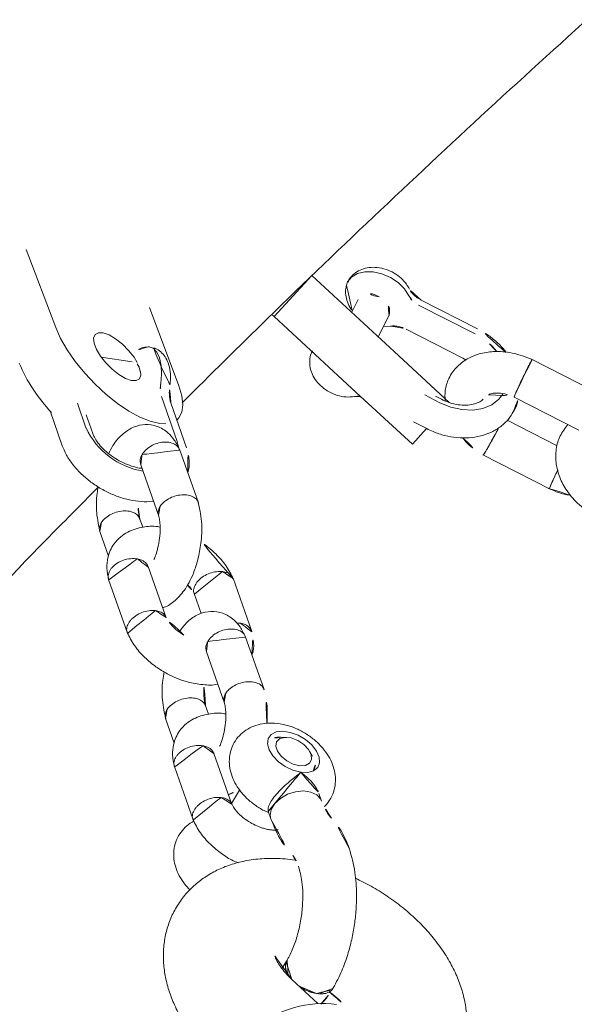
# Model space of a CAD drawing. Extents: x 5459245 to 5462690, y 5971016 to 5972523.
# Tile 127 of 136: x 5462451.9864 to 5462452.0661, y 5972213.7708 to 5972213.9122. Entities that reach past the tile are written whole.
import ezdxf

# ---------------------------------------------------------------- set-up
doc = ezdxf.new("R2010")
doc.units = 0
doc.layers.add('A_MAŁA ARCHITEKTURA', color=195, linetype='CONTINUOUS', lineweight=9)

# ---------------------------------------------------------------- blocks, each defined once
blk = doc.blocks.new('A$C43995eb0')
at = {"layer": 'A_MAŁA ARCHITEKTURA', "linetype": 'Continuous'}
for p, q in [((1632.18, -891.42), (1630.8, -896.33)), ((1535.8, -895.38), (1535.8, -906.23)), ((1541.79, -905.95), (1541.79, -895.51)), ((1551.21, -906.17), (1551.21, -895.32)), ((1545.21, -897.25), (1545.21, -905.33)), ((1606.04, -904.19), (1605.25, -905.02)), ((1605.86, -904.41), (1606.04, -904.19)), ((1615.3, -903.62), (1615.44, -904.06)), ((1602.73, -907.2), (1602.6, -907.2)), ((1600.89, -908.27), (1600.46, -908.93)), ((1610.84, -910.35), (1611.64, -909.51)), ((1600.2, -912.86), (1600.54, -913.58)), ((1540.18, -915.08), (1540.21, -914.52)), ((1546.71, -913.91), (1543.8, -924.3)), ((1535.46, -915.08), (1535.46, -924.19)), ((1536.28, -915.08), (1536.28, -924.19)), ((1540.18, -924.19), (1540.18, -915.08)), ((1546.82, -915.08), (1546.82, -916.07)), ((1547.37, -917.53), (1547.37, -915.08)), ((1554.45, -915.91), (1551.51, -926.45)), ((1551.55, -917.18), (1551.55, -915.08)), ((1554.45, -915.91), (1551.55, -915.1)), ((1602.08, -914.87), (1602.22, -914.88)), ((1612.36, -915.42), (1606.98, -921.07)), ((1609.99, -915.4), (1612.24, -915.54)), ((1595.55, -918.83), (1589.96, -924.72)), ((1611.26, -925.28), (1616.86, -919.39)), ((1594.47, -928.68), (1599.86, -923.01)), ((1543.8, -924.3), (1539.48, -939.77)), ((1588.94, -924.18), (1583.34, -930.07)), ((1602.33, -924.35), (1601.37, -925.37)), ((1542.97, -927.28), (1539.51, -927.28)), ((1541.3, -927.28), (1540.8, -926.39)), ((1551.51, -926.45), (1547.19, -941.92)), ((1605.67, -929.55), (1608.26, -926.82)), ((1539.51, -932.28), (1541.57, -932.28)), ((1587.83, -934.05), (1589.94, -931.83)), ((1592.76, -936.04), (1587.38, -941.69)), ((1547.19, -941.92), (1539.48, -939.77)), ((1575.95, -939.45), (1570.35, -945.34)), ((1591.65, -945.9), (1597.25, -940.01)), ((1547.19, -941.92), (1547.1, -942.23)), ((1574.86, -949.3), (1580.25, -943.63)), ((1569.7, -944.56), (1565, -949.5)), ((1582.73, -944.97), (1581.76, -945.99)), ((1569.49, -946.15), (1564.79, -951.09)), ((1566.81, -947.6), (1566.61, -947.53)), ((1586.07, -950.17), (1588.66, -947.44)), ((1554.2, -958.45), (1562.28, -949.58)), ((1562.26, -957.14), (1563.69, -961.39)), ((1574.02, -957.47), (1572.06, -959.53)), ((1571.13, -961.44), (1573.72, -958.72)), ((1573.9, -964.42), (1577.56, -960.58)), ((1562.88, -969.15), (1554.8, -978.02))]:
    blk.add_line(p, q, dxfattribs=at)
at = {"layer": 'A_MAŁA ARCHITEKTURA', "linetype": 'Continuous', "flags": 128}
for points in [[(1611.66, -909.5), (1611.23, -909.83), (1610.41, -910.08), (1609.43, -910.02), (1608.39, -909.64), (1607.4, -908.99), (1606.55, -908.13), (1605.92, -907.15), (1605.58, -906.14), (1605.56, -905.19), (1605.86, -904.41)], [(1547.37, -915.08), (1547.23, -913.41), (1546.82, -911.82), (1546.16, -910.4), (1545.28, -909.21), (1544.23, -908.32), (1543.05, -907.77), (1542.14, -907.59)], [(1603.72, -908.74), (1603.28, -907.82), (1602.69, -907.18), (1602.01, -906.87), (1601.28, -906.94), (1600.58, -907.36), (1599.98, -908.1), (1599.51, -909.1), (1599.23, -910.27), (1599.16, -911.5), (1599.3, -912.68), (1599.65, -913.72), (1600.17, -914.51), (1600.82, -914.98), (1601.53, -915.11), (1602.25, -914.86), (1602.91, -914.27), (1603.45, -913.39), (1603.83, -912.29), (1604.01, -911.08), (1603.97, -909.86), (1603.72, -908.74)], [(1602.96, -912.28), (1602.55, -913.1), (1602, -913.64), (1601.39, -913.82), (1600.79, -913.61), (1600.3, -913.05), (1599.97, -912.21), (1599.86, -911.2), (1599.97, -910.17), (1600.29, -909.24), (1600.78, -908.54), (1601.37, -908.18), (1601.98, -908.19), (1602.53, -908.58), (1602.95, -909.29), (1603.17, -910.24), (1603.18, -911.28), (1602.96, -912.28)], [(1535.71, -926.05), (1535.13, -927.07), (1534.75, -928.28), (1534.59, -929.59), (1534.68, -930.92), (1535, -932.17), (1535.53, -933.25), (1536.24, -934.08), (1537.07, -934.6), (1537.96, -934.78), (1538.47, -934.72)], [(1570.49, -945.35), (1570.41, -945.4), (1569.49, -946.15)], [(1562.28, -949.58), (1563.37, -948.54), (1564.44, -947.83), (1565.44, -947.47), (1566.37, -947.47), (1566.8, -947.61)], [(1567.98, -948.77), (1568.34, -949.58), (1568.68, -950.92), (1568.82, -952.52), (1568.78, -954.32), (1568.55, -956.28), (1568.13, -958.33), (1567.55, -960.41), (1566.82, -962.46), (1565.96, -964.42), (1564.99, -966.22), (1563.96, -967.82), (1562.88, -969.15)], [(1563.16, -952.06), (1561.93, -952.56), (1560.85, -953.19), (1559.98, -953.89), (1559.4, -954.62), (1559.14, -955.32), (1559.23, -955.95), (1559.28, -956.04)], [(1562.98, -955.49), (1562.5, -955.89), (1562.18, -956.35)], [(1562.96, -955.4), (1563.42, -955.14), (1563.97, -955.09), (1564.41, -955.39), (1564.71, -956.01), (1564.83, -956.9)], [(1564.83, -956.9), (1564.77, -957.99), (1564.53, -959.2), (1564.13, -960.42), (1563.61, -961.55), (1563.01, -962.5), (1562.37, -963.21), (1561.75, -963.6), (1561.19, -963.65), (1560.75, -963.35), (1560.46, -962.73), (1560.33, -961.84), (1560.4, -960.74), (1560.63, -959.54), (1561.03, -958.32), (1561.55, -957.19), (1562.02, -956.43)]]:
    blk.add_lwpolyline(points, dxfattribs=at)
at = {"layer": 'A_MAŁA ARCHITEKTURA', "linetype": 'Continuous'}
for centre, radius, start, end in [((1645.72, -883.61), 15.61, 200.2455, 244.8007), ((1602.6, -909.1), 1.9, 85.5614, 153.938), ((1545.75, -915.01), 9.47, 155.9449, 180.4174), ((1602.4, -912.9), 1.98, 200.1157, 265.1438), ((1533.14, -924.26), 3.14, 325.1814, 1.3039), ((1540.02, -929.44), 2.22, 103.2311, 188.8647), ((1540.02, -930.12), 2.22, 171.1353, 256.7689), ((1564.91, -951.9), 11.14, 322.2604, 17.3021), ((1561.92, -948.1), 4.14, 287.3261, 313.8269), ((1551.98, -956.46), 23.32, 319.8314, 340.7748)]:
    blk.add_arc(centre, radius, start, end, dxfattribs=at)
for points, knots in [([(768.63, -596.05), (771.65, -599.17), (780.31, -608.14), (794.77, -622.76), (812.06, -639.86), (829.56, -656.71), (847.24, -673.32), (865.1, -689.7), (883.15, -705.82), (901.38, -721.7), (919.78, -737.33), (938.36, -752.71), (957.11, -767.84), (976.03, -782.7), (995.11, -797.31), (1014.36, -811.66), (1033.77, -825.75), (1053.33, -839.57), (1073.05, -853.12), (1092.91, -866.4), (1112.93, -879.41), (1133.09, -892.15), (1153.39, -904.61), (1173.83, -916.79), (1194.41, -928.7), (1215.11, -940.32), (1235.95, -951.66), (1256.91, -962.72), (1277.99, -973.49), (1299.2, -983.97), (1320.52, -994.16), (1341.95, -1004.07), (1363.49, -1013.68), (1385.14, -1022.99), (1406.89, -1032.01), (1428.74, -1040.74), (1450.68, -1049.16), (1472.72, -1057.29), (1494.85, -1065.11), (1517.06, -1072.64), (1539.36, -1079.86), (1561.73, -1086.78), (1584.18, -1093.39), (1606.7, -1099.69), (1629.3, -1105.69), (1651.95, -1111.39), (1674.67, -1116.77), (1697.45, -1121.84), (1720.28, -1126.61), (1743.17, -1131.06), (1766.1, -1135.2), (1789.08, -1139.03), (1812.09, -1142.55), (1835.15, -1145.75), (1858.24, -1148.64), (1881.36, -1151.22), (1904.5, -1153.48), (1927.67, -1155.42), (1950.86, -1157.05), (1974.07, -1158.37), (1997.29, -1159.37), (2019.69, -1160.04), (2034.36, -1160.25), (2041.28, -1160.34)], [0, 0, 0, 0, 0.008859, 0.025435, 0.04201, 0.058584, 0.075158, 0.09173, 0.108302, 0.124873, 0.141442, 0.158011, 0.174578, 0.191145, 0.20771, 0.224275, 0.240838, 0.257401, 0.273962, 0.290523, 0.307082, 0.32364, 0.340197, 0.356754, 0.373309, 0.389863, 0.406416, 0.422968, 0.439519, 0.456068, 0.472617, 0.489165, 0.505712, 0.522258, 0.538803, 0.555347, 0.57189, 0.588432, 0.604973, 0.621513, 0.638052, 0.654591, 0.671129, 0.687665, 0.704202, 0.720737, 0.737272, 0.753806, 0.770339, 0.786872, 0.803404, 0.819936, 0.836467, 0.852998, 0.869528, 0.886058, 0.902587, 0.919116, 0.935645, 0.952174, 0.968702, 0.98523, 1, 1, 1, 1]), ([(1564.16, -948.04), (1558.73, -946.25), (1546.18, -942.13), (1526.6, -935.3), (1505.39, -927.62), (1484.28, -919.63), (1463.27, -911.35), (1442.35, -902.77), (1421.53, -893.89), (1400.81, -884.72), (1380.21, -875.26), (1359.71, -865.5), (1339.33, -855.46), (1319.07, -845.13), (1298.93, -834.52), (1278.92, -823.61), (1262.16, -814.24), (1252.13, -808.39), (1248.67, -806.38)], [0, 0, 0, 0, 0.049787, 0.115236, 0.180681, 0.246123, 0.31156, 0.376992, 0.44242, 0.507844, 0.573263, 0.638677, 0.704087, 0.769492, 0.834892, 0.900288, 0.965678, 1, 1, 1, 1]), ([(1630.86, -869.6), (1630.65, -869.6), (1629.78, -869.59), (1628.24, -869.86), (1626.31, -870.43), (1624.46, -871.29), (1622.7, -872.42), (1621.05, -873.81), (1619.52, -875.46), (1618.12, -877.37), (1616.88, -879.51), (1615.82, -881.85), (1614.96, -884.34), (1614.31, -886.94), (1613.88, -889.6), (1613.65, -892.24), (1613.68, -893.98), (1613.69, -894.83)], [0, 0, 0, 0, 0.019076, 0.082346, 0.145431, 0.209122, 0.274173, 0.341243, 0.410751, 0.482688, 0.556524, 0.631408, 0.706419, 0.781201, 0.855733, 0.930166, 1, 1, 1, 1]), ([(1541.79, -897.29), (1542.44, -897.4), (1543.74, -897.64), (1545.78, -897.23), (1547.52, -896.35), (1549.02, -895.02), (1550.3, -893.28), (1551.37, -890.85), (1551.57, -888.94), (1551.68, -887.94)], [0, 0, 0, 0, 0.132323, 0.265852, 0.413285, 0.52432, 0.661017, 0.822137, 1, 1, 1, 1]), ([(1629.93, -890.74), (1629.96, -890.52), (1630.07, -889.8), (1630.34, -888.82), (1630.59, -888.15), (1630.69, -887.89)], [0, 0, 0, 0, 0.206109, 0.685622, 1, 1, 1, 1]), ([(1629.51, -890.51), (1628.6, -890.47), (1626.92, -890.41), (1624.36, -890.71), (1622.05, -891.19), (1619.94, -891.8), (1617.81, -892.59), (1615.43, -893.7), (1612.69, -895.33), (1611.16, -896.74), (1610.32, -897.51)], [0, 0, 0, 0, 0.138839, 0.2595, 0.362362, 0.460953, 0.555443, 0.668243, 0.818985, 1, 1, 1, 1]), ([(1632.08, -891.01), (1631.76, -890.91), (1630.8, -890.61), (1629.7, -890.53), (1628.97, -890.47)], [0, 0, 0, 0, 0.3371931, 1, 1, 1, 1]), ([(1630.98, -892.25), (1630.84, -891.91), (1630.55, -891.23), (1629.91, -890.62), (1629.45, -890.55), (1629.23, -890.51)], [0, 0, 0, 0, 0.350413, 0.700826, 1, 1, 1, 1]), ([(1629.26, -890.52), (1629.31, -890.51), (1629.62, -890.47), (1630.14, -890.82), (1630.68, -891.46), (1630.9, -892.03), (1630.98, -892.25)], [0, 0, 0, 0, 0.067192, 0.422386, 0.77763, 1, 1, 1, 1]), ([(1551.22, -895.59), (1551.16, -894.5), (1551.09, -893.33), (1550.66, -892.33), (1550.62, -892.25)], [0, 0, 0, 0, 0.925924, 1, 1, 1, 1]), ([(1630.98, -892.25), (1631.08, -892.63), (1631.27, -893.4), (1631.3, -894.41), (1631.19, -894.91), (1631.17, -895.01)], [0, 0, 0, 0, 0.450165, 0.900331, 1, 1, 1, 1]), ([(1631.15, -895.06), (1631.2, -894.79), (1631.31, -894.09), (1631.22, -893.09), (1631.05, -892.48), (1630.98, -892.25)], [0, 0, 0, 0, 0.283079, 0.724, 1, 1, 1, 1]), ([(1548.27, -895.61), (1548.48, -895.6), (1549.02, -895.59), (1549.77, -895.56), (1550.24, -895.54), (1550.42, -895.53), (1550.43, -895.53)], [0, 0, 0, 0, 0.255876, 0.670326, 0.983449, 1, 1, 1, 1]), ([(1551.17, -895.45), (1551.18, -895.46), (1551.22, -895.47), (1550.95, -895.5), (1550.62, -895.52), (1550.44, -895.53), (1550.43, -895.53)], [0, 0, 0, 0, 0.189122, 0.640773, 0.981961, 1, 1, 1, 1]), ([(1630.77, -896.43), (1630.68, -896.65), (1630.44, -897.23), (1629.85, -897.85), (1629.22, -898.23), (1628.84, -898.16), (1628.72, -898.14)], [0, 0, 0, 0, 0.186077, 0.51127, 0.836412, 1, 1, 1, 1]), ([(1630.8, -896.33), (1630.73, -896.56), (1630.53, -897.22), (1630.15, -898.18), (1629.67, -899.09), (1629.23, -899.72), (1628.9, -900.06), (1628.86, -900.09), (1628.84, -900.1)], [0, 0, 0, 0, 0.096235, 0.283498, 0.466834, 0.646182, 0.824237, 1, 1, 1, 1]), ([(1610.32, -897.51), (1609.67, -898.27), (1608.48, -899.63), (1607.87, -901.12), (1607.59, -901.78)], [0, 0, 0, 0, 0.554463, 1, 1, 1, 1]), ([(1628.72, -898.17), (1628.94, -898.17), (1629.42, -898.15), (1630.13, -897.63), (1630.5, -896.99), (1630.69, -896.68)], [0, 0, 0, 0, 0.303324, 0.653188, 1, 1, 1, 1]), ([(1615.87, -902.9), (1616.41, -902.4), (1617.27, -901.61), (1619.05, -900.54), (1620.78, -899.71), (1622.79, -898.98), (1624.92, -898.45), (1627.02, -898.15), (1628.23, -898.19), (1628.83, -898.21)], [0, 0, 0, 0, 0.191092, 0.306356, 0.433546, 0.570415, 0.713442, 0.858177, 1, 1, 1, 1]), ([(1628.64, -898.19), (1629.16, -898.24), (1629.76, -898.29), (1630, -898.35), (1630.03, -898.36)], [0, 0, 0, 0, 0.879963, 1, 1, 1, 1]), ([(1615.44, -904.06), (1615.62, -904.51), (1616.1, -905.79), (1617.09, -907.77), (1618.44, -909.8), (1619.92, -911.52), (1621.49, -912.92), (1623.18, -914.06), (1625.03, -914.96), (1627.01, -915.58), (1629.08, -915.88), (1631.13, -915.85), (1633.13, -915.51), (1635.06, -914.88), (1636.9, -913.98), (1638.63, -912.81), (1640.27, -911.38), (1641.78, -909.69), (1643.16, -907.74), (1644.37, -905.57), (1645.41, -903.21), (1645.93, -901.52), (1646.2, -900.67)], [0, 0, 0, 0, 0.032293, 0.090217, 0.148457, 0.199061, 0.247929, 0.295264, 0.34143, 0.39137, 0.439911, 0.487442, 0.534435, 0.581386, 0.628876, 0.677458, 0.727604, 0.779586, 0.833339, 0.888417, 0.944176, 1, 1, 1, 1]), ([(1607.58, -901.81), (1607.47, -902.11), (1607.2, -902.79), (1606.45, -903.69), (1606.02, -904.21)], [0, 0, 0, 0, 0.433465, 1, 1, 1, 1]), ([(1606.57, -903.49), (1606.52, -903.46), (1606.06, -903.26), (1605.1, -903.16), (1603.81, -903.25), (1602.61, -903.66), (1601.54, -904.3), (1600.61, -905.15), (1599.8, -906.23), (1599.15, -907.51), (1598.68, -908.97), (1598.42, -910.54), (1598.4, -912.15), (1598.62, -913.77), (1599.09, -915.25), (1599.77, -916.53), (1600.62, -917.57), (1601.62, -918.37), (1602.75, -918.92), (1603.98, -919.21), (1605.25, -919.19), (1606.48, -918.87), (1607.59, -918.29), (1608.56, -917.5), (1609.41, -916.49), (1610.11, -915.27), (1610.64, -913.86), (1610.95, -912.31), (1611.06, -911.07), (1610.98, -910.39), (1610.96, -910.23)], [0, 0, 0, 0, 0.004567, 0.04237, 0.07816, 0.112624, 0.146835, 0.1819, 0.218798, 0.257993, 0.298925, 0.340337, 0.382093, 0.424652, 0.468636, 0.507868, 0.544988, 0.580412, 0.614876, 0.648952, 0.685183, 0.71994, 0.754107, 0.788811, 0.825089, 0.863618, 0.904154, 0.945488, 0.987106, 1, 1, 1, 1]), ([(1614.9, -904.3), (1614.96, -904.15), (1615.09, -903.81), (1615.59, -903.23), (1615.87, -902.9)], [0, 0, 0, 0, 0.43292, 1, 1, 1, 1]), ([(1611.66, -909.5), (1612.44, -908.57), (1613.85, -906.89), (1614.57, -905.12), (1614.89, -904.33)], [0, 0, 0, 0, 0.55695, 1, 1, 1, 1]), ([(1535.79, -905.97), (1535.9, -907.03), (1536.12, -909.01), (1537.19, -911.49), (1538.43, -913.2), (1539.85, -914.45), (1541.57, -915.33), (1543.57, -915.62), (1545.42, -915.33), (1546.36, -914.77), (1546.79, -914.51)], [0, 0, 0, 0, 0.167219, 0.314395, 0.437354, 0.534616, 0.661991, 0.793249, 0.905252, 1, 1, 1, 1]), ([(1535.84, -906.1), (1535.83, -906.11), (1535.8, -906.12), (1536.12, -906.13), (1536.63, -906.14), (1537.3, -906.14), (1538.08, -906.13), (1539.11, -906.1), (1540.1, -906.07), (1540.69, -906.04), (1540.97, -906.03), (1541, -906.03), (1541.01, -906.03)], [0, 0, 0, 0, 0.0622425, 0.2030563, 0.3438432, 0.4134693, 0.5542385, 0.6950137, 0.8358396, 0.9766649, 0.9943751, 1, 1, 1, 1]), ([(1541.79, -905.95), (1541.76, -905.96), (1541.69, -905.98), (1541.31, -906.01), (1541.06, -906.02), (1541.02, -906.03), (1541.01, -906.03)], [0, 0, 0, 0, 0.461627, 0.923408, 0.981559, 1, 1, 1, 1]), ([(1543.72, -905.1), (1543.64, -905.09), (1543.09, -905.03), (1542.43, -905.1), (1541.88, -905.3), (1541.79, -905.33)], [0, 0, 0, 0, 0.111973, 0.85554, 1, 1, 1, 1]), ([(1543.2, -909.38), (1543.17, -909.37), (1543.1, -909.35), (1542.73, -909), (1542.36, -908.4), (1541.94, -907.34), (1541.84, -906.35), (1541.79, -905.8)], [0, 0, 0, 0, 0.099578, 0.250054, 0.445309, 0.690614, 1, 1, 1, 1]), ([(1551.55, -915.08), (1551.54, -914.74), (1551.52, -913.81), (1551.28, -912.29), (1550.76, -910.59), (1549.99, -909.03), (1548.99, -907.65), (1547.79, -906.52), (1546.44, -905.7), (1545.06, -905.19), (1544.14, -905.13), (1543.72, -905.1)], [0, 0, 0, 0, 0.066807, 0.186502, 0.306841, 0.427782, 0.548973, 0.669538, 0.78821, 0.903952, 1, 1, 1, 1]), ([(1546.69, -905.91), (1546.77, -905.92), (1547.12, -905.92), (1547.88, -905.93), (1548.9, -905.96), (1549.77, -905.99), (1550.24, -906.02), (1550.42, -906.03), (1550.43, -906.03)], [0, 0, 0, 0, 0.063125, 0.309869, 0.556669, 0.803588, 0.990139, 1, 1, 1, 1]), ([(1550.36, -909.9), (1550.51, -909.57), (1551.05, -908.35), (1551.15, -906.95), (1551.22, -905.92)], [0, 0, 0, 0, 0.267548, 1, 1, 1, 1]), ([(1551.17, -906.1), (1551.18, -906.1), (1551.22, -906.09), (1550.95, -906.06), (1550.62, -906.04), (1550.44, -906.03), (1550.43, -906.03)], [0, 0, 0, 0, 0.190907, 0.641564, 0.982001, 1, 1, 1, 1]), ([(1603.72, -908.74), (1603.72, -908.73), (1603.76, -908.53), (1603.89, -907.82), (1604.22, -906.61), (1604.72, -905.68), (1605.1, -905.18), (1605.2, -905.1), (1605.27, -905.04)], [0, 0, 0, 0, 0.002961, 0.147065, 0.517215, 0.889333, 0.924124, 1, 1, 1, 1]), ([(1610.8, -910.31), (1610.74, -910.39), (1610.59, -910.58), (1610, -910.65), (1609.25, -910.63), (1608.41, -910.5), (1607.27, -910.19), (1606.11, -909.77), (1604.96, -909.27), (1604.19, -908.92), (1603.8, -908.77), (1603.72, -908.74), (1603.72, -908.74)], [0, 0, 0, 0, 0.094151, 0.231241, 0.279916, 0.401241, 0.522363, 0.648642, 0.790225, 0.954875, 0.998696, 1, 1, 1, 1]), ([(1612.53, -907.86), (1612.52, -907.86), (1612.51, -907.86), (1612.68, -908.04), (1612.89, -908.4), (1613.11, -908.92), (1613.27, -909.51), (1613.39, -910.16), (1613.47, -910.95), (1613.47, -911.97), (1613.31, -913.2), (1612.92, -914.56), (1612.47, -915.22), (1612.22, -915.58)], [0, 0, 0, 0, 0.046979, 0.123216, 0.213995, 0.299074, 0.372544, 0.433202, 0.501556, 0.593227, 0.707286, 0.842145, 1, 1, 1, 1]), ([(1536.63, -909.89), (1536.58, -909.97), (1536.26, -910.54), (1535.88, -911.75), (1535.52, -913.42), (1535.48, -914.54), (1535.46, -915.08)], [0, 0, 0, 0, 0.0541911, 0.3795915, 0.7072421, 1, 1, 1, 1]), ([(1544.09, -909.8), (1544.17, -909.83), (1544.44, -909.89), (1544.95, -910.24), (1545.57, -910.88), (1546.13, -911.78), (1546.55, -912.89), (1546.79, -914.02), (1546.81, -914.77), (1546.82, -915.08)], [0, 0, 0, 0, 0.07372, 0.235494, 0.390444, 0.555643, 0.718873, 0.881788, 1, 1, 1, 1]), ([(1616.8, -919.46), (1617.22, -918.88), (1618.05, -917.76), (1618.87, -915.68), (1619.31, -913.62), (1619.52, -911.98), (1619.42, -911.09), (1619.39, -910.83)], [0, 0, 0, 0, 0.258987, 0.499194, 0.717679, 0.916167, 1, 1, 1, 1]), ([(1611.29, -916.54), (1611.25, -916.49), (1610.89, -916.04), (1610.35, -915.81), (1609.87, -915.6)], [0, 0, 0, 0, 0.117353, 1, 1, 1, 1]), ([(1612.33, -915.51), (1612.23, -915.63), (1612, -915.93), (1611.96, -916.56), (1612.07, -917.04), (1612.15, -917.26), (1612.15, -917.27)], [0, 0, 0, 0, 0.287995, 0.684556, 0.984163, 1, 1, 1, 1]), ([(1616.97, -919.2), (1617.04, -919.26), (1617.43, -919.58), (1618.29, -919.95), (1619.51, -920.24), (1620.78, -920.22), (1622.01, -919.9), (1623.12, -919.33), (1624.09, -918.53), (1624.93, -917.52), (1625.6, -916.41), (1625.88, -915.58), (1626.01, -915.21)], [0, 0, 0, 0, 0.0242238, 0.1311257, 0.2368293, 0.3492126, 0.457026, 0.5630107, 0.6706576, 0.7831889, 0.9027033, 1, 1, 1, 1]), ([(1599.68, -916.26), (1599, -916.56), (1597.34, -917.3), (1596.16, -918.32), (1595.46, -918.92)], [0, 0, 0, 0, 0.40574, 1, 1, 1, 1]), ([(1616.84, -919.34), (1616.77, -919.44), (1616.57, -919.72), (1616.1, -919.87), (1615.59, -919.9), (1615.18, -919.86), (1614.61, -919.71), (1613.87, -919.36), (1613.07, -918.72), (1612.49, -918), (1612.24, -917.5), (1612.16, -917.28), (1612.15, -917.27)], [0, 0, 0, 0, 0.0795911, 0.2261799, 0.2986716, 0.3711573, 0.443643, 0.5901934, 0.7367607, 0.8833823, 0.994144, 1, 1, 1, 1]), ([(1595.6, -918.82), (1595.57, -918.84), (1595.35, -918.97), (1595.17, -919.46), (1595.13, -920.08), (1595.25, -920.64), (1595.41, -921.06), (1595.7, -921.62), (1596.22, -922.29), (1597, -922.94), (1597.79, -923.34), (1598.29, -923.46), (1598.5, -923.48), (1598.51, -923.48)], [0, 0, 0, 0, 0.023763, 0.157904, 0.292021, 0.358344, 0.424663, 0.490981, 0.625062, 0.759158, 0.893305, 0.994642, 1, 1, 1, 1]), ([(1599.75, -923.13), (1599.85, -923.04), (1600.11, -922.8), (1600.81, -922.32), (1601.89, -921.74), (1603.24, -921.24), (1604.43, -920.95), (1605.26, -920.82), (1605.62, -920.81), (1605.7, -920.81)], [0, 0, 0, 0, 0.075661, 0.197551, 0.42382, 0.626069, 0.802644, 0.952687, 1, 1, 1, 1]), ([(1607.05, -921.03), (1606.92, -921.19), (1606.65, -921.52), (1606.58, -922.22), (1606.66, -922.73), (1606.73, -922.96), (1606.74, -922.97)], [0, 0, 0, 0, 0.32558, 0.701208, 0.984999, 1, 1, 1, 1]), ([(1591.93, -922.64), (1591.85, -922.64), (1591.31, -922.66), (1590.25, -923.17), (1589.36, -923.86), (1588.9, -924.22)], [0, 0, 0, 0, 0.079419, 0.522759, 1, 1, 1, 1]), ([(1599.74, -923.11), (1599.73, -923.13), (1599.6, -923.32), (1599.17, -923.46), (1598.73, -923.5), (1598.52, -923.48), (1598.51, -923.48)], [0, 0, 0, 0, 0.044525, 0.57669, 0.978748, 1, 1, 1, 1]), ([(1601.18, -922.16), (1601.21, -922.26), (1601.44, -923.07), (1602.3, -924.44), (1603.58, -925.79), (1605.04, -926.62), (1606.61, -927.07), (1608.25, -926.96), (1609.94, -926.33), (1610.84, -925.61), (1611.3, -925.25)], [0, 0, 0, 0, 0.0228918, 0.1801677, 0.3571372, 0.4526034, 0.5711335, 0.7548779, 0.8729257, 1, 1, 1, 1]), ([(1611.26, -925.22), (1611.21, -925.29), (1611.02, -925.54), (1610.57, -925.68), (1610.06, -925.72), (1609.65, -925.68), (1609.08, -925.52), (1608.36, -925.16), (1607.59, -924.49), (1607.04, -923.73), (1606.81, -923.21), (1606.74, -922.98), (1606.74, -922.97)], [0, 0, 0, 0, 0.057013, 0.207197, 0.281467, 0.355731, 0.429995, 0.58014, 0.730303, 0.880522, 0.994, 1, 1, 1, 1]), ([(1535.46, -924.19), (1535.45, -924.33), (1535.44, -924.77), (1535.31, -925.48), (1535.06, -926.09), (1534.9, -926.32), (1534.84, -926.41)], [0, 0, 0, 0, 0.15787, 0.4807998, 0.7992309, 1, 1, 1, 1]), ([(1540.8, -926.39), (1540.75, -926.32), (1540.61, -926.12), (1540.37, -925.59), (1540.21, -924.87), (1540.19, -924.39), (1540.18, -924.19)], [0, 0, 0, 0, 0.155676, 0.465482, 0.782242, 1, 1, 1, 1]), ([(1590.03, -924.64), (1589.69, -925.09), (1589.06, -925.94), (1588.5, -927.49), (1588.36, -929.05), (1588.91, -930.74), (1590.07, -932.12), (1591.65, -933.08), (1593.01, -933.34), (1593.72, -933.47)], [0, 0, 0, 0, 0.1211856, 0.2295454, 0.3920351, 0.5406134, 0.6747261, 0.8294118, 1, 1, 1, 1]), ([(1588.97, -924.15), (1588.82, -924.33), (1588.53, -924.69), (1588.44, -925.42), (1588.53, -925.93), (1588.6, -926.16), (1588.6, -926.17)], [0, 0, 0, 0, 0.35765, 0.715432, 0.98571, 1, 1, 1, 1]), ([(1590.06, -924.67), (1589.96, -924.77), (1589.69, -925.05), (1589.58, -925.72), (1589.69, -926.41), (1589.99, -927.12), (1590.45, -927.81), (1591.2, -928.5), (1592.08, -928.99), (1592.71, -929.15), (1593.04, -929.17), (1593.08, -929.17), (1593.09, -929.18)], [0, 0, 0, 0, 0.087595, 0.224602, 0.361582, 0.429326, 0.56629, 0.703259, 0.840278, 0.977296, 0.994527, 1, 1, 1, 1]), ([(1552.17, -926.41), (1552.12, -926.34), (1551.98, -926.14), (1551.81, -925.84), (1551.76, -925.57), (1551.76, -925.57)], [0, 0, 0, 0, 0.329105, 0.985705, 1, 1, 1, 1]), ([(1597.19, -940.08), (1597.62, -939.5), (1598.44, -938.38), (1599.26, -936.3), (1599.73, -934.24), (1599.93, -931.82), (1599.72, -929.31), (1598.96, -927), (1598.36, -925.61), (1597.87, -925.12), (1597.86, -925.11)], [0, 0, 0, 0, 0.149151, 0.287487, 0.413313, 0.527622, 0.717439, 0.857275, 0.996501, 1, 1, 1, 1]), ([(1601.47, -925.25), (1601.37, -925.34), (1601.12, -925.57), (1600.42, -926.05), (1599.62, -926.52), (1598.97, -926.75), (1598.82, -926.8)], [0, 0, 0, 0, 0.154291, 0.402606, 0.86356, 1, 1, 1, 1]), ([(1601.49, -925.27), (1601.46, -925.29), (1601.24, -925.42), (1601.07, -925.91), (1601.03, -926.53), (1601.15, -927.08), (1601.31, -927.5), (1601.6, -928.07), (1602.12, -928.74), (1602.9, -929.39), (1603.68, -929.79), (1604.19, -929.91), (1604.4, -929.93), (1604.41, -929.93)], [0, 0, 0, 0, 0.021349, 0.155834, 0.290289, 0.356773, 0.423245, 0.489718, 0.62411, 0.758533, 0.893021, 0.994629, 1, 1, 1, 1]), ([(1534.84, -926.41), (1534.69, -926.63), (1534.32, -927.18), (1533.94, -928.19), (1533.74, -929.42), (1533.8, -930.71), (1534.12, -931.92), (1534.67, -932.98), (1535.39, -933.82), (1536.27, -934.41), (1537.16, -934.75), (1537.74, -934.74), (1537.98, -934.74)], [0, 0, 0, 0, 0.075516, 0.183332, 0.294481, 0.408472, 0.525658, 0.633237, 0.736533, 0.835621, 0.932389, 1, 1, 1, 1]), ([(1549.03, -934.74), (1549.18, -934.75), (1549.68, -934.79), (1550.5, -934.52), (1551.4, -934), (1552.14, -933.25), (1552.72, -932.31), (1553.11, -931.19), (1553.27, -929.95), (1553.18, -928.67), (1552.83, -927.44), (1552.38, -926.75), (1552.17, -926.41)], [0, 0, 0, 0, 0.041591, 0.141363, 0.238033, 0.335644, 0.437434, 0.544759, 0.656486, 0.770909, 0.888666, 1, 1, 1, 1]), ([(1588.84, -926.71), (1588.75, -926.54), (1588.66, -926.36), (1588.61, -926.18), (1588.6, -926.17)], [0, 0, 0, 0, 0.936426, 1, 1, 1, 1]), ([(1594.45, -928.66), (1594.31, -928.8), (1593.99, -929.09), (1593.47, -929.18), (1593.15, -929.18), (1593.11, -929.18), (1593.09, -929.18)], [0, 0, 0, 0, 0.421995, 0.91777, 0.980201, 1, 1, 1, 1]), ([(1583.4, -930), (1582.97, -930.58), (1582.14, -931.7), (1581.35, -933.79), (1580.93, -935.42), (1580.86, -936.33), (1580.85, -936.54)], [0, 0, 0, 0, 0.331454, 0.638873, 0.918491, 1, 1, 1, 1]), ([(1583.35, -930.12), (1583.3, -930.16), (1583.09, -930.36), (1582.99, -930.93), (1583.06, -931.49), (1583.17, -931.81), (1583.18, -931.86), (1583.19, -931.87)], [0, 0, 0, 0, 0.133052, 0.533361, 0.933668, 0.984011, 1, 1, 1, 1]), ([(1599.81, -932.77), (1600.2, -932.65), (1601.5, -932.27), (1603.72, -931.16), (1605.06, -930.04), (1605.77, -929.45)], [0, 0, 0, 0, 0.1666073, 0.5580895, 1, 1, 1, 1]), ([(1605.63, -929.57), (1605.62, -929.58), (1605.49, -929.78), (1605.07, -929.91), (1604.63, -929.95), (1604.42, -929.93), (1604.41, -929.93)], [0, 0, 0, 0, 0.0390241, 0.5742779, 0.9786222, 1, 1, 1, 1]), ([(1538.48, -934.68), (1538.68, -934.64), (1539.22, -934.53), (1539.99, -934.04), (1540.73, -933.3), (1541.17, -932.69), (1541.31, -932.31), (1541.32, -932.28)], [0, 0, 0, 0, 0.161286, 0.427886, 0.696824, 0.97707, 1, 1, 1, 1]), ([(1587.88, -933.97), (1587.87, -933.99), (1587.75, -934.22), (1587.29, -934.43), (1586.67, -934.51), (1585.97, -934.41), (1585.23, -934.14), (1584.39, -933.57), (1583.68, -932.83), (1583.34, -932.24), (1583.21, -931.92), (1583.19, -931.88), (1583.19, -931.87)], [0, 0, 0, 0, 0.01963, 0.166854, 0.3140365, 0.3868174, 0.5339648, 0.6811247, 0.8283262, 0.9755768, 0.9941196, 1, 1, 1, 1]), ([(1593.83, -932.63), (1593.79, -933), (1593.71, -933.87), (1593.31, -935.18), (1592.86, -935.84), (1592.62, -936.2)], [0, 0, 0, 0, 0.257906, 0.599803, 1, 1, 1, 1]), ([(1587.15, -935.5), (1587.19, -935.35), (1587.38, -934.67), (1587.71, -934.23), (1587.97, -933.88)], [0, 0, 0, 0, 0.229464, 1, 1, 1, 1]), ([(1591.68, -937.16), (1591.64, -937.11), (1591.21, -936.58), (1589.9, -935.95), (1587.72, -935.37), (1585.29, -935.41), (1582.85, -935.85), (1580.5, -936.59), (1577.9, -937.83), (1576.56, -938.95), (1575.85, -939.54)], [0, 0, 0, 0, 0.013149, 0.134648, 0.275302, 0.44042, 0.548098, 0.677265, 0.828868, 1, 1, 1, 1]), ([(1592.72, -936.13), (1592.62, -936.25), (1592.39, -936.55), (1592.36, -937.18), (1592.47, -937.66), (1592.54, -937.88), (1592.55, -937.89)], [0, 0, 0, 0, 0.287995, 0.684556, 0.984163, 1, 1, 1, 1]), ([(1597.23, -939.97), (1597.16, -940.06), (1596.97, -940.34), (1596.49, -940.49), (1595.98, -940.52), (1595.57, -940.48), (1595, -940.33), (1594.27, -939.98), (1593.46, -939.34), (1592.89, -938.62), (1592.63, -938.12), (1592.55, -937.9), (1592.55, -937.89)], [0, 0, 0, 0, 0.0795911, 0.2261799, 0.2986716, 0.3711573, 0.443643, 0.5901934, 0.7367607, 0.8833823, 0.994144, 1, 1, 1, 1]), ([(1576, -939.44), (1575.97, -939.46), (1575.74, -939.59), (1575.56, -940.08), (1575.52, -940.7), (1575.65, -941.26), (1575.81, -941.68), (1576.1, -942.24), (1576.61, -942.91), (1577.4, -943.56), (1578.18, -943.96), (1578.68, -944.08), (1578.9, -944.1), (1578.91, -944.1)], [0, 0, 0, 0, 0.023763, 0.157904, 0.292021, 0.358344, 0.424663, 0.490981, 0.625062, 0.759158, 0.893305, 0.994642, 1, 1, 1, 1]), ([(1580.15, -943.75), (1580.25, -943.66), (1580.5, -943.42), (1581.2, -942.94), (1582.28, -942.36), (1583.64, -941.86), (1584.83, -941.57), (1585.65, -941.44), (1586.01, -941.43), (1586.1, -941.43)], [0, 0, 0, 0, 0.075661, 0.197551, 0.42382, 0.626069, 0.802644, 0.952687, 1, 1, 1, 1]), ([(1587.45, -941.65), (1587.32, -941.81), (1587.05, -942.14), (1586.97, -942.84), (1587.06, -943.35), (1587.13, -943.58), (1587.13, -943.59)], [0, 0, 0, 0, 0.32558, 0.701208, 0.984999, 1, 1, 1, 1]), ([(1572.82, -942.74), (1572.54, -942.81), (1571.85, -942.97), (1570.77, -943.56), (1570.08, -944.21), (1569.7, -944.56)], [0, 0, 0, 0, 0.238925, 0.587347, 1, 1, 1, 1]), ([(1581.57, -942.78), (1581.6, -942.88), (1581.84, -943.69), (1582.7, -945.06), (1583.98, -946.42), (1585.44, -947.24), (1587.01, -947.69), (1588.64, -947.58), (1590.34, -946.95), (1591.23, -946.24), (1591.69, -945.87)], [0, 0, 0, 0, 0.022892, 0.180168, 0.357137, 0.452603, 0.571133, 0.754878, 0.872926, 1, 1, 1, 1]), ([(1580.13, -943.73), (1580.12, -943.75), (1579.99, -943.95), (1579.57, -944.08), (1579.13, -944.12), (1578.92, -944.1), (1578.91, -944.1)], [0, 0, 0, 0, 0.044525, 0.57669, 0.978748, 1, 1, 1, 1]), ([(1591.66, -945.84), (1591.61, -945.91), (1591.42, -946.16), (1590.96, -946.3), (1590.45, -946.34), (1590.04, -946.3), (1589.47, -946.14), (1588.75, -945.78), (1587.98, -945.11), (1587.43, -944.35), (1587.21, -943.83), (1587.14, -943.6), (1587.13, -943.59)], [0, 0, 0, 0, 0.057013, 0.207197, 0.281467, 0.355731, 0.429995, 0.58014, 0.730303, 0.880522, 0.994, 1, 1, 1, 1]), ([(1570.42, -945.26), (1570.09, -945.71), (1569.46, -946.56), (1568.89, -948.11), (1568.76, -949.67), (1569.31, -951.36), (1570.46, -952.75), (1572.09, -953.68), (1573.85, -954.18), (1575.14, -954.13), (1575.61, -954.11)], [0, 0, 0, 0, 0.109106, 0.206666, 0.352959, 0.486728, 0.607473, 0.746741, 0.907965, 1, 1, 1, 1]), ([(1570.45, -945.29), (1570.35, -945.4), (1570.09, -945.67), (1569.98, -946.34), (1570.09, -947.04), (1570.38, -947.74), (1570.84, -948.43), (1571.6, -949.12), (1572.47, -949.61), (1573.1, -949.77), (1573.43, -949.79), (1573.48, -949.8), (1573.49, -949.8)], [0, 0, 0, 0, 0.087595, 0.2246018, 0.3615825, 0.4293263, 0.5662897, 0.703259, 0.8402777, 0.9772958, 0.9945272, 1, 1, 1, 1]), ([(1577.56, -960.58), (1577.75, -960.36), (1578.28, -959.76), (1579.01, -958.6), (1579.7, -957.08), (1580.19, -955.42), (1580.49, -953.66), (1580.57, -951.88), (1580.45, -950.11), (1580.12, -948.4), (1579.56, -946.82), (1579.06, -945.77), (1578.7, -945.33), (1578.67, -945.29)], [0, 0, 0, 0, 0.05903, 0.160563, 0.263372, 0.366387, 0.469049, 0.571603, 0.674537, 0.778297, 0.883497, 0.99049, 1, 1, 1, 1]), ([(1581.87, -945.87), (1581.77, -945.96), (1581.51, -946.19), (1580.83, -946.68), (1580.13, -947.02), (1579.68, -947.25)], [0, 0, 0, 0, 0.180478, 0.470938, 1, 1, 1, 1]), ([(1581.89, -945.89), (1581.86, -945.91), (1581.64, -946.04), (1581.46, -946.53), (1581.42, -947.15), (1581.55, -947.71), (1581.7, -948.13), (1582, -948.69), (1582.51, -949.36), (1583.29, -950.01), (1584.08, -950.41), (1584.58, -950.53), (1584.79, -950.55), (1584.8, -950.55)], [0, 0, 0, 0, 0.021349, 0.155834, 0.290289, 0.356773, 0.423245, 0.489718, 0.62411, 0.758533, 0.893021, 0.994629, 1, 1, 1, 1]), ([(1565, -949.5), (1564.94, -949.56), (1564.78, -949.72), (1564.32, -950.06), (1563.6, -950.47), (1563.03, -950.68), (1562.74, -950.79)], [0, 0, 0, 0, 0.153429, 0.420559, 0.706469, 1, 1, 1, 1]), ([(1574.85, -949.28), (1574.7, -949.42), (1574.39, -949.71), (1573.87, -949.8), (1573.55, -949.8), (1573.5, -949.8), (1573.49, -949.8)], [0, 0, 0, 0, 0.421995, 0.91777, 0.980201, 1, 1, 1, 1]), ([(1575.24, -948.9), (1575.26, -948.95), (1575.41, -949.28), (1575.6, -950.11), (1575.76, -951.32), (1575.76, -952.64), (1575.6, -953.96), (1575.29, -955.19), (1574.86, -956.25), (1574.41, -957.02), (1574.14, -957.33), (1574.02, -957.47)], [0, 0, 0, 0, 0.021039, 0.145137, 0.271899, 0.400635, 0.530217, 0.65925, 0.786346, 0.910626, 1, 1, 1, 1]), ([(1580.47, -953.3), (1580.77, -953.21), (1581.98, -952.85), (1584.11, -951.78), (1585.45, -950.66), (1586.17, -950.07)], [0, 0, 0, 0, 0.1334727, 0.5405198, 1, 1, 1, 1]), ([(1562.74, -950.79), (1562.53, -950.87), (1561.92, -951.09), (1560.97, -951.62), (1560.08, -952.36), (1559.44, -953.21), (1559.09, -954.09), (1558.98, -955.01), (1559.13, -955.58), (1559.2, -955.85)], [0, 0, 0, 0, 0.0930885, 0.2668807, 0.4542386, 0.6045205, 0.7427265, 0.878256, 1, 1, 1, 1]), ([(1586.03, -950.19), (1586.02, -950.2), (1585.89, -950.4), (1585.46, -950.53), (1585.02, -950.57), (1584.81, -950.55), (1584.8, -950.55)], [0, 0, 0, 0, 0.0390241, 0.5742779, 0.9786222, 1, 1, 1, 1]), ([(1856.69, -1014.36), (1855.51, -1014.21), (1846.93, -1013.15), (1831, -1010.88), (1808.89, -1007.52), (1786.83, -1003.81), (1764.81, -999.8), (1742.85, -995.48), (1720.93, -990.84), (1699.07, -985.9), (1677.26, -980.65), (1655.52, -975.09), (1633.85, -969.22), (1612.25, -963.03), (1594.47, -957.73), (1583.92, -954.37), (1580.52, -953.29)], [0, 0, 0, 0, 0.012648, 0.091806, 0.170963, 0.250117, 0.329268, 0.408416, 0.487561, 0.566703, 0.645841, 0.724976, 0.804107, 0.883233, 0.962355, 1, 1, 1, 1]), ([(1559.31, -956.03), (1559.38, -956.17), (1559.59, -956.58), (1560.01, -956.98), (1560.36, -957.16), (1560.44, -957.21)], [0, 0, 0, 0, 0.285467, 0.816624, 1, 1, 1, 1])]:
    blk.add_open_spline(points, degree=3, knots=knots, dxfattribs=at)

msp = doc.modelspace()

# ---------------------------------------------------------------- block references
at = {"layer": 'A_MAŁA ARCHITEKTURA', "xscale": 0.001, "yscale": 0.001, "zscale": 0.001, "rotation": 242.9301705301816}
msp.add_blockref('A$C43995eb0', (5462453.5658, 5972214.81866), dxfattribs=at)

doc.saveas('drawing.dxf')
